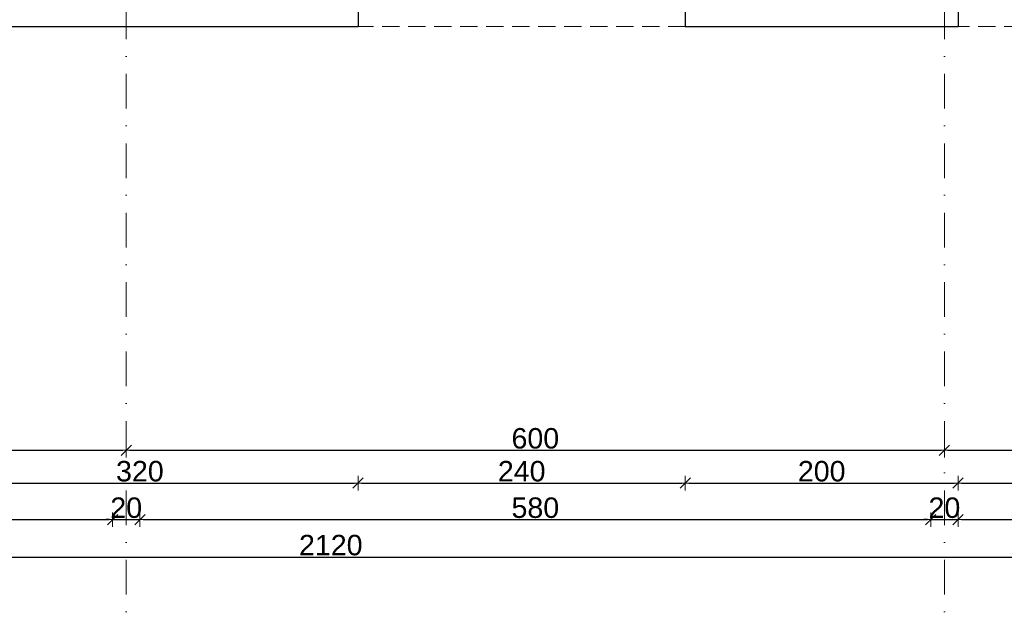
# Model space of a CAD drawing. Header units: millimetres. Extents: x -81893328 to 44149, y -26843406 to 95443303.
# Tile 58 of 100: x 28513 to 29235, y 931 to 1361. Entities that reach past the tile are written whole.
import ezdxf

# ---------------------------------------------------------------- set-up
doc = ezdxf.new("R2010")
doc.units = ezdxf.units.MM
doc.linetypes.add('DASHDOTX2', pattern=[50.8, 25.4, -12.7, 0, -12.7])
doc.linetypes.add('DASHED', pattern=[19.05, 12.7, -6.35])
for name, color, linetype, lineweight in [('aRMZ - osie', 2, 'DASHDOTX2', 5), ('aRMZ - wymiarowanie', 4, 'Continuous', 13), ('kRMZ - nadproża monolityczne', 1, 'DASHED', 5), ('kRMZ - ściany nośne', 5, 'Continuous', 30)]:
    doc.layers.add(name, color=color, linetype=linetype, lineweight=lineweight)
doc.styles.add('1-100 2', font='arial.ttf', dxfattribs={"height": 15})
doc.dimstyles.new('1-100', dxfattribs={"dimtxt": 15, "dimasz": 2.5, "dimexe": 1.25, "dimexo": 0.625, "dimgap": 1, "dimtad": 1, "dimdec": 0, "dimtxsty": '1-100 2', "dimblk": 'ZNACZKI', "dimcen": 2, "dimdle": 5, "dimse1": 1, "dimse2": 1, "dimclrd": 7, "dimclrt": 7, "dimadec": 0, "dimazin": 0, "dimtfac": 1, "dimtdec": 0, "dimtix": 1, "dimtmove": 1, "dimatfit": 3, "dimldrblk": 'ZNACZKI', "dimfxl": 1, "dimarcsym": 0})

# ---------------------------------------------------------------- blocks, each defined once
blk = doc.blocks.new('ZNACZKI')
for p, q in [((1.51, 1.51), (-1.51, -1.51)), ((0, 2.13), (0, -2.13)), ((-2.13, 0), (2.13, 0))]:
    blk.add_line(p, q)
blk = doc.blocks.new('*D829')
at = {"layer": 'aRMZ - wymiarowanie', "color": 7, "lineweight": -2, "ltscale": 2, "transparency": 16777216}
blk.add_line((27693.94, 1045), (28588.94, 1045), dxfattribs=at)
at = {"layer": 'Defpoints', "color": 0, "ltscale": 2, "transparency": 16777216}
for p in [(27691.44, 1340.76), (28591.44, 1340.76), (28591.44, 1045)]:
    blk.add_point(p, dxfattribs=at)
at = {"layer": 'aRMZ - wymiarowanie', "color": 7, "lineweight": -2, "ltscale": 2, "transparency": 16777216, "xscale": 2.5, "yscale": 2.5, "zscale": 2.5, "rotation": 180}
blk.add_blockref('ZNACZKI', (27691.44, 1045), dxfattribs=at)
at = {"layer": 'aRMZ - wymiarowanie', "color": 7, "lineweight": -2, "ltscale": 2, "transparency": 16777216, "xscale": 2.5, "yscale": 2.5, "zscale": 2.5}
blk.add_blockref('ZNACZKI', (28591.44, 1045), dxfattribs=at)
at = {"layer": 'aRMZ - wymiarowanie', "color": 7, "ltscale": 2, "transparency": 16777216, "insert": (28141.44, 1053.66), "char_height": 15, "attachment_point": 5, "style": '1-100 2'}
blk.add_mtext('900', dxfattribs=at)
blk = doc.blocks.new('*D797')
at = {"layer": 'aRMZ - wymiarowanie', "color": 7, "lineweight": -2, "ltscale": 2, "transparency": 16777216}
blk.add_line((28593.94, 1045), (29188.94, 1045), dxfattribs=at)
at = {"layer": 'Defpoints', "color": 0, "ltscale": 2, "transparency": 16777216}
for p in [(28591.44, 1340.76), (29191.44, 1340.76), (29191.44, 1045)]:
    blk.add_point(p, dxfattribs=at)
at = {"layer": 'aRMZ - wymiarowanie', "color": 7, "lineweight": -2, "ltscale": 2, "transparency": 16777216, "xscale": 2.5, "yscale": 2.5, "zscale": 2.5, "rotation": 180}
blk.add_blockref('ZNACZKI', (28591.44, 1045), dxfattribs=at)
at = {"layer": 'aRMZ - wymiarowanie', "color": 7, "lineweight": -2, "ltscale": 2, "transparency": 16777216, "xscale": 2.5, "yscale": 2.5, "zscale": 2.5}
blk.add_blockref('ZNACZKI', (29191.44, 1045), dxfattribs=at)
at = {"layer": 'aRMZ - wymiarowanie', "color": 7, "ltscale": 2, "transparency": 16777216, "insert": (28891.44, 1053.66), "char_height": 15, "attachment_point": 5, "style": '1-100 2'}
blk.add_mtext('600', dxfattribs=at)
blk = doc.blocks.new('*D798')
at = {"layer": 'aRMZ - wymiarowanie', "color": 7, "lineweight": -2, "ltscale": 2, "transparency": 16777216}
blk.add_line((29193.94, 1045), (29788.94, 1045), dxfattribs=at)
at = {"layer": 'Defpoints', "color": 0, "ltscale": 2, "transparency": 16777216}
for p in [(29191.44, 1340.76), (29791.44, 1340.76), (29791.44, 1045)]:
    blk.add_point(p, dxfattribs=at)
at = {"layer": 'aRMZ - wymiarowanie', "color": 7, "lineweight": -2, "ltscale": 2, "transparency": 16777216, "xscale": 2.5, "yscale": 2.5, "zscale": 2.5, "rotation": 180}
blk.add_blockref('ZNACZKI', (29191.44, 1045), dxfattribs=at)
at = {"layer": 'aRMZ - wymiarowanie', "color": 7, "lineweight": -2, "ltscale": 2, "transparency": 16777216, "xscale": 2.5, "yscale": 2.5, "zscale": 2.5}
blk.add_blockref('ZNACZKI', (29791.44, 1045), dxfattribs=at)
at = {"layer": 'aRMZ - wymiarowanie', "color": 7, "ltscale": 2, "transparency": 16777216, "insert": (29491.44, 1053.66), "char_height": 15, "attachment_point": 5, "style": '1-100 2'}
blk.add_mtext('600', dxfattribs=at)
blk = doc.blocks.new('*D806')
at = {"layer": 'aRMZ - wymiarowanie', "color": 7, "lineweight": -2, "ltscale": 2, "transparency": 16777216}
blk.add_line((27703.94, 994.13), (28578.94, 994.13), dxfattribs=at)
at = {"layer": 'Defpoints', "color": 0, "ltscale": 2, "transparency": 16777216}
for p in [(27701.44, 1375.76), (28581.44, 1375.76), (28581.44, 994.13)]:
    blk.add_point(p, dxfattribs=at)
at = {"layer": 'aRMZ - wymiarowanie', "color": 7, "lineweight": -2, "ltscale": 2, "transparency": 16777216, "xscale": 2.5, "yscale": 2.5, "zscale": 2.5, "rotation": 180}
blk.add_blockref('ZNACZKI', (27701.44, 994.13), dxfattribs=at)
at = {"layer": 'aRMZ - wymiarowanie', "color": 7, "lineweight": -2, "ltscale": 2, "transparency": 16777216, "xscale": 2.5, "yscale": 2.5, "zscale": 2.5}
blk.add_blockref('ZNACZKI', (28581.44, 994.13), dxfattribs=at)
at = {"layer": 'aRMZ - wymiarowanie', "color": 7, "ltscale": 2, "transparency": 16777216, "insert": (28141.44, 1002.79), "char_height": 15, "attachment_point": 5, "style": '1-100 2'}
blk.add_mtext('880', dxfattribs=at)
blk = doc.blocks.new('*D807')
at = {"layer": 'aRMZ - wymiarowanie', "color": 7, "lineweight": -2, "ltscale": 2, "transparency": 16777216}
for p, q in [((28578.94, 994.13), (28576.44, 994.13)), ((28581.44, 994.13), (28601.44, 994.13)), ((28603.94, 994.13), (28606.44, 994.13))]:
    blk.add_line(p, q, dxfattribs=at)
at = {"layer": 'Defpoints', "color": 0, "ltscale": 2, "transparency": 16777216}
for p in [(28581.44, 1375.76), (28601.44, 1375.76), (28601.44, 994.13)]:
    blk.add_point(p, dxfattribs=at)
at = {"layer": 'aRMZ - wymiarowanie', "color": 7, "lineweight": -2, "ltscale": 2, "transparency": 16777216, "xscale": 2.5, "yscale": 2.5, "zscale": 2.5}
blk.add_blockref('ZNACZKI', (28581.44, 994.13), dxfattribs=at)
at = {"layer": 'aRMZ - wymiarowanie', "color": 7, "lineweight": -2, "ltscale": 2, "transparency": 16777216, "xscale": 2.5, "yscale": 2.5, "zscale": 2.5, "rotation": 180}
blk.add_blockref('ZNACZKI', (28601.44, 994.13), dxfattribs=at)
at = {"layer": 'aRMZ - wymiarowanie', "color": 7, "ltscale": 2, "transparency": 16777216, "insert": (28591.44, 1002.79), "char_height": 15, "attachment_point": 5, "style": '1-100 2'}
blk.add_mtext('20', dxfattribs=at)
blk = doc.blocks.new('*D808')
at = {"layer": 'aRMZ - wymiarowanie', "color": 7, "lineweight": -2, "ltscale": 2, "transparency": 16777216}
blk.add_line((28603.94, 994.13), (29178.94, 994.13), dxfattribs=at)
at = {"layer": 'Defpoints', "color": 0, "ltscale": 2, "transparency": 16777216}
for p in [(28601.44, 1375.76), (29181.44, 1375.76), (29181.44, 994.13)]:
    blk.add_point(p, dxfattribs=at)
at = {"layer": 'aRMZ - wymiarowanie', "color": 7, "lineweight": -2, "ltscale": 2, "transparency": 16777216, "xscale": 2.5, "yscale": 2.5, "zscale": 2.5, "rotation": 180}
blk.add_blockref('ZNACZKI', (28601.44, 994.13), dxfattribs=at)
at = {"layer": 'aRMZ - wymiarowanie', "color": 7, "lineweight": -2, "ltscale": 2, "transparency": 16777216, "xscale": 2.5, "yscale": 2.5, "zscale": 2.5}
blk.add_blockref('ZNACZKI', (29181.44, 994.13), dxfattribs=at)
at = {"layer": 'aRMZ - wymiarowanie', "color": 7, "ltscale": 2, "transparency": 16777216, "insert": (28891.44, 1002.79), "char_height": 15, "attachment_point": 5, "style": '1-100 2'}
blk.add_mtext('580', dxfattribs=at)
blk = doc.blocks.new('*D809')
at = {"layer": 'aRMZ - wymiarowanie', "color": 7, "lineweight": -2, "ltscale": 2, "transparency": 16777216}
for p, q in [((29178.94, 994.13), (29176.44, 994.13)), ((29181.44, 994.13), (29201.44, 994.13)), ((29203.94, 994.13), (29206.44, 994.13))]:
    blk.add_line(p, q, dxfattribs=at)
at = {"layer": 'Defpoints', "color": 0, "ltscale": 2, "transparency": 16777216}
for p in [(29181.44, 1375.76), (29201.44, 1375.76), (29201.44, 994.13)]:
    blk.add_point(p, dxfattribs=at)
at = {"layer": 'aRMZ - wymiarowanie', "color": 7, "lineweight": -2, "ltscale": 2, "transparency": 16777216, "xscale": 2.5, "yscale": 2.5, "zscale": 2.5}
blk.add_blockref('ZNACZKI', (29181.44, 994.13), dxfattribs=at)
at = {"layer": 'aRMZ - wymiarowanie', "color": 7, "lineweight": -2, "ltscale": 2, "transparency": 16777216, "xscale": 2.5, "yscale": 2.5, "zscale": 2.5, "rotation": 180}
blk.add_blockref('ZNACZKI', (29201.44, 994.13), dxfattribs=at)
at = {"layer": 'aRMZ - wymiarowanie', "color": 7, "ltscale": 2, "transparency": 16777216, "insert": (29191.44, 1002.79), "char_height": 15, "attachment_point": 5, "style": '1-100 2'}
blk.add_mtext('20', dxfattribs=at)
blk = doc.blocks.new('*D810')
at = {"layer": 'aRMZ - wymiarowanie', "color": 7, "lineweight": -2, "ltscale": 2, "transparency": 16777216}
blk.add_line((29203.94, 994.13), (29778.94, 994.13), dxfattribs=at)
at = {"layer": 'Defpoints', "color": 0, "ltscale": 2, "transparency": 16777216}
for p in [(29201.44, 1375.76), (29781.44, 1375.76), (29781.44, 994.13)]:
    blk.add_point(p, dxfattribs=at)
at = {"layer": 'aRMZ - wymiarowanie', "color": 7, "lineweight": -2, "ltscale": 2, "transparency": 16777216, "xscale": 2.5, "yscale": 2.5, "zscale": 2.5, "rotation": 180}
blk.add_blockref('ZNACZKI', (29201.44, 994.13), dxfattribs=at)
at = {"layer": 'aRMZ - wymiarowanie', "color": 7, "lineweight": -2, "ltscale": 2, "transparency": 16777216, "xscale": 2.5, "yscale": 2.5, "zscale": 2.5}
blk.add_blockref('ZNACZKI', (29781.44, 994.13), dxfattribs=at)
at = {"layer": 'aRMZ - wymiarowanie', "color": 7, "ltscale": 2, "transparency": 16777216, "insert": (29491.44, 1002.79), "char_height": 15, "attachment_point": 5, "style": '1-100 2'}
blk.add_mtext('580', dxfattribs=at)
blk = doc.blocks.new('*D812')
at = {"layer": 'aRMZ - wymiarowanie', "color": 7, "lineweight": -2, "ltscale": 2, "transparency": 16777216}
blk.add_line((27683.94, 966.71), (29798.94, 966.71), dxfattribs=at)
at = {"layer": 'Defpoints', "color": 0, "ltscale": 2, "transparency": 16777216}
for p in [(27681.44, 1355.76), (29801.44, 1355.76), (29801.44, 966.71)]:
    blk.add_point(p, dxfattribs=at)
at = {"layer": 'aRMZ - wymiarowanie', "color": 7, "lineweight": -2, "ltscale": 2, "transparency": 16777216, "xscale": 2.5, "yscale": 2.5, "zscale": 2.5, "rotation": 180}
blk.add_blockref('ZNACZKI', (27681.44, 966.71), dxfattribs=at)
at = {"layer": 'aRMZ - wymiarowanie', "color": 7, "lineweight": -2, "ltscale": 2, "transparency": 16777216, "xscale": 2.5, "yscale": 2.5, "zscale": 2.5}
blk.add_blockref('ZNACZKI', (29801.44, 966.71), dxfattribs=at)
at = {"layer": 'aRMZ - wymiarowanie', "color": 7, "ltscale": 2, "transparency": 16777216, "insert": (28741.44, 975.37), "char_height": 15, "attachment_point": 5, "style": '1-100 2'}
blk.add_mtext('2120', dxfattribs=at)
blk = doc.blocks.new('*D834')
at = {"layer": 'aRMZ - wymiarowanie', "color": 7, "lineweight": -2, "ltscale": 2, "transparency": 16777216}
blk.add_line((28443.94, 1020.91), (28758.94, 1020.91), dxfattribs=at)
at = {"layer": 'Defpoints', "color": 0, "ltscale": 2, "transparency": 16777216}
for p in [(28441.44, 1355.76), (28761.44, 1355.76), (28761.44, 1020.91)]:
    blk.add_point(p, dxfattribs=at)
at = {"layer": 'aRMZ - wymiarowanie', "color": 7, "lineweight": -2, "ltscale": 2, "transparency": 16777216, "xscale": 2.5, "yscale": 2.5, "zscale": 2.5, "rotation": 180}
blk.add_blockref('ZNACZKI', (28441.44, 1020.91), dxfattribs=at)
at = {"layer": 'aRMZ - wymiarowanie', "color": 7, "lineweight": -2, "ltscale": 2, "transparency": 16777216, "xscale": 2.5, "yscale": 2.5, "zscale": 2.5}
blk.add_blockref('ZNACZKI', (28761.44, 1020.91), dxfattribs=at)
at = {"layer": 'aRMZ - wymiarowanie', "color": 7, "ltscale": 2, "transparency": 16777216, "insert": (28601.44, 1029.57), "char_height": 15, "attachment_point": 5, "style": '1-100 2'}
blk.add_mtext('320', dxfattribs=at)
blk = doc.blocks.new('*D835')
at = {"layer": 'aRMZ - wymiarowanie', "color": 7, "lineweight": -2, "ltscale": 2, "transparency": 16777216}
blk.add_line((28763.94, 1020.91), (28998.94, 1020.91), dxfattribs=at)
at = {"layer": 'Defpoints', "color": 0, "ltscale": 2, "transparency": 16777216}
for p in [(28761.44, 1355.76), (29001.44, 1355.76), (29001.44, 1020.91)]:
    blk.add_point(p, dxfattribs=at)
at = {"layer": 'aRMZ - wymiarowanie', "color": 7, "lineweight": -2, "ltscale": 2, "transparency": 16777216, "xscale": 2.5, "yscale": 2.5, "zscale": 2.5, "rotation": 180}
blk.add_blockref('ZNACZKI', (28761.44, 1020.91), dxfattribs=at)
at = {"layer": 'aRMZ - wymiarowanie', "color": 7, "lineweight": -2, "ltscale": 2, "transparency": 16777216, "xscale": 2.5, "yscale": 2.5, "zscale": 2.5}
blk.add_blockref('ZNACZKI', (29001.44, 1020.91), dxfattribs=at)
at = {"layer": 'aRMZ - wymiarowanie', "color": 7, "ltscale": 2, "transparency": 16777216, "insert": (28881.44, 1029.56), "char_height": 15, "attachment_point": 5, "style": '1-100 2'}
blk.add_mtext('240', dxfattribs=at)
blk = doc.blocks.new('*D836')
at = {"layer": 'aRMZ - wymiarowanie', "color": 7, "lineweight": -2, "ltscale": 2, "transparency": 16777216}
blk.add_line((29003.94, 1020.91), (29198.94, 1020.91), dxfattribs=at)
at = {"layer": 'Defpoints', "color": 0, "ltscale": 2, "transparency": 16777216}
for p in [(29001.44, 1355.76), (29201.44, 1355.76), (29201.44, 1020.91)]:
    blk.add_point(p, dxfattribs=at)
at = {"layer": 'aRMZ - wymiarowanie', "color": 7, "lineweight": -2, "ltscale": 2, "transparency": 16777216, "xscale": 2.5, "yscale": 2.5, "zscale": 2.5, "rotation": 180}
blk.add_blockref('ZNACZKI', (29001.44, 1020.91), dxfattribs=at)
at = {"layer": 'aRMZ - wymiarowanie', "color": 7, "lineweight": -2, "ltscale": 2, "transparency": 16777216, "xscale": 2.5, "yscale": 2.5, "zscale": 2.5}
blk.add_blockref('ZNACZKI', (29201.44, 1020.91), dxfattribs=at)
at = {"layer": 'aRMZ - wymiarowanie', "color": 7, "ltscale": 2, "transparency": 16777216, "insert": (29101.44, 1029.56), "char_height": 15, "attachment_point": 5, "style": '1-100 2'}
blk.add_mtext('200', dxfattribs=at)
blk = doc.blocks.new('*D837')
at = {"layer": 'aRMZ - wymiarowanie', "color": 7, "lineweight": -2, "ltscale": 2, "transparency": 16777216}
blk.add_line((29203.94, 1020.91), (29778.94, 1020.91), dxfattribs=at)
at = {"layer": 'Defpoints', "color": 0, "ltscale": 2, "transparency": 16777216}
for p in [(29201.44, 1355.76), (29781.44, 1355.76), (29781.44, 1020.91)]:
    blk.add_point(p, dxfattribs=at)
at = {"layer": 'aRMZ - wymiarowanie', "color": 7, "lineweight": -2, "ltscale": 2, "transparency": 16777216, "xscale": 2.5, "yscale": 2.5, "zscale": 2.5, "rotation": 180}
blk.add_blockref('ZNACZKI', (29201.44, 1020.91), dxfattribs=at)
at = {"layer": 'aRMZ - wymiarowanie', "color": 7, "lineweight": -2, "ltscale": 2, "transparency": 16777216, "xscale": 2.5, "yscale": 2.5, "zscale": 2.5}
blk.add_blockref('ZNACZKI', (29781.44, 1020.91), dxfattribs=at)
at = {"layer": 'aRMZ - wymiarowanie', "color": 7, "ltscale": 2, "transparency": 16777216, "insert": (29491.44, 1029.56), "char_height": 15, "attachment_point": 5, "style": '1-100 2'}
blk.add_mtext('580', dxfattribs=at)

msp = doc.modelspace()

# ---------------------------------------------------------------- linework, layer by layer
at = {"layer": 'aRMZ - osie'}
for p, q in [((28591.439, 2338.9479), (28591.439, 796.0428)), ((29191.439, 2338.9479), (29191.439, 796.0428))]:
    msp.add_line(p, q, dxfattribs=at)
at = {"layer": 'kRMZ - nadproża monolityczne'}
for points in [[(29001.439, 1355.7575), (28761.439, 1355.7575)], [(29781.439, 1355.7575), (29201.439, 1355.7575)]]:
    msp.add_lwpolyline(points, dxfattribs=at)
at = {"layer": 'kRMZ - ściany nośne'}
for p, q in [((29201.439, 1855.7575), (29201.439, 1355.7575)), ((28761.439, 1375.7575), (28761.439, 1355.7575)), ((29001.439, 1375.7575), (29001.439, 1355.7575)), ((28441.439, 1355.7575), (28761.439, 1355.7575)), ((29001.439, 1355.7575), (29201.439, 1355.7575))]:
    msp.add_line(p, q, dxfattribs=at)

# ---------------------------------------------------------------- dimensions: what is measured, and where the dimension line sits
at = {"layer": 'aRMZ - wymiarowanie', "color": 1, "ltscale": 2}
for base, p1, p2, picture, middle in [((28581.439, 994.1277), (27701.439, 1375.7575), (28581.439, 1375.7575), '*D806', (28141.439, 1002.7863)), ((28601.439, 994.1277), (28581.439, 1375.7575), (28601.439, 1375.7575), '*D807', (28591.439, 1002.7863)), ((29181.439, 994.1277), (28601.439, 1375.7575), (29181.439, 1375.7575), '*D808', (28891.439, 1002.7863)), ((29201.439, 994.1277), (29181.439, 1375.7575), (29201.439, 1375.7575), '*D809', (29191.439, 1002.7863)), ((29781.439, 994.1277), (29201.439, 1375.7575), (29781.439, 1375.7575), '*D810', (29491.439, 1002.7863)), ((29801.439, 966.7131), (27681.439, 1355.7575), (29801.439, 1355.7575), '*D812', (28741.439, 975.3717)), ((28761.439, 1020.9055), (28441.439, 1355.7575), (28761.439, 1355.7575), '*D834', (28601.439, 1029.5693)), ((29001.439, 1020.9055), (28761.439, 1355.7575), (29001.439, 1355.7575), '*D835', (28881.439, 1029.5641)), ((29201.439, 1020.9055), (29001.439, 1355.7575), (29201.439, 1355.7575), '*D836', (29101.439, 1029.5641)), ((29781.439, 1020.9055), (29201.439, 1355.7575), (29781.439, 1355.7575), '*D837', (29491.439, 1029.5641)), ((28591.439, 1045.0006), (27691.439, 1340.7575), (28591.439, 1340.7575), '*D829', (28141.439, 1053.6592)), ((29191.439, 1045.0006), (28591.439, 1340.7575), (29191.439, 1340.7575), '*D797', (28891.439, 1053.6592)), ((29791.439, 1045.0006), (29191.439, 1340.7575), (29791.439, 1340.7575), '*D798', (29491.439, 1053.6592))]:
    dim = msp.add_linear_dim(base=base, p1=p1, p2=p2, dimstyle='1-100', dxfattribs=at)
    dim.commit()
    dim.dimension.update_dxf_attribs({"geometry": picture, "text_midpoint": middle})

doc.saveas('drawing.dxf')
